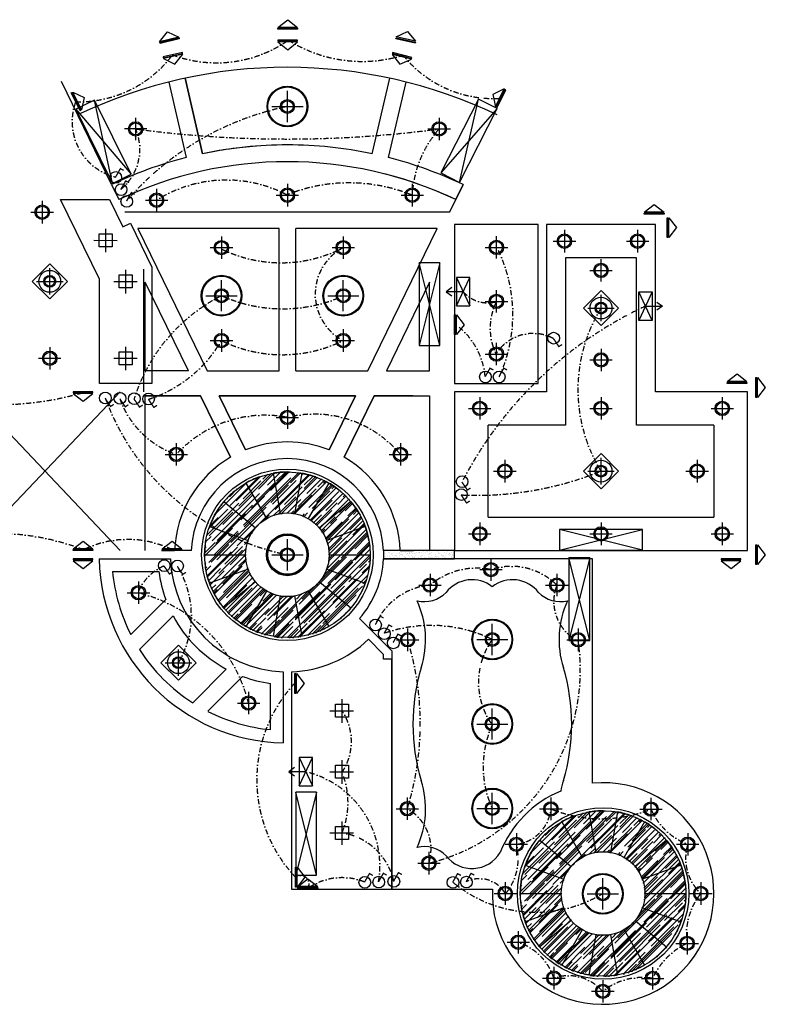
# Model space of a CAD drawing. Header units: millimetres. Extents: x 1911 to 33697, y 1899 to 30313.
# Tile 2 of 2: x 15866 to 33697, y 1899 to 25445. Entities that reach past the tile are written whole.
import ezdxf

# ---------------------------------------------------------------- set-up
doc = ezdxf.new("R2010")
doc.units = ezdxf.units.MM
doc.linetypes.add('DASHDOT2', pattern=[0.5, 0.25, -0.125, 0, -0.125])
for name, color, linetype in [('AL_Elec - Wall Mounted Halogen 36 W', 7, 'Continuous'), ('Elec - Air Conditioner', 6, 'Continuous'), ('Elec - Cable Wires', 143, 'Continuous'), ('Elec - Chandelier', 11, 'Continuous'), ('Elec - Single Switch', 6, 'Continuous'), ('Elec - Spot Light', 6, 'Continuous'), ('Elec - Strip Lights', 6, 'Continuous'), ('Struc - Hatch', 251, 'Continuous'), ('Struc - Hatch 1', 251, 'Continuous'), ('Struc - Wall Lines', 2, 'Continuous')]:
    doc.layers.add(name, color=color, linetype=linetype)

msp = doc.modelspace()

# ---------------------------------------------------------------- hatches: boundary and pattern name
at = {"layer": 'Struc - Hatch 1'}
h = msp.add_hatch(dxfattribs=at)
h.set_pattern_fill('AR-RROOF', color=256, scale=200, angle=45, style=0)
h.set_pattern_definition([(45, (20218.43, 10599.28), (169.7056, 452.548), [3000, -400, 1000, -200]), (45, (20335.8, 10858.08), (-329.512, 46.669), [600, -66, 1200, -150]), (45, (20168.93, 10790.2), (640.6387, 830.1434), [1600, -280, 800, -200])])
h.paths.add_polyline_path([(22612, 14599, 0.466308), (20288, 12649, 1), (24248, 12649, 0.267949), (23258, 14364), (22768, 13515, -0.267949), (23268, 12649, -1), (21268, 12649, -0.466308), (22442, 13634)])
h.paths.add_polyline_path([(23258, 14364, 0.57735), (20288, 12649, 1), (24248, 12649, 0.176327), (23785, 13922), (23034, 13292, -0.176327), (23268, 12649, -1), (21268, 12649, -0.57735), (22768, 13515)], flags=17)
h.paths.add_polyline_path([(23785, 13922, 0.700208), (20288, 12649, 1), (24248, 12649, 0.087489), (24129, 13326), (23208, 12991, -0.087489), (23268, 12649, -1), (21268, 12649, -0.700208), (23034, 13292)], flags=16)
h.paths.add_polyline_path([(24129, 13326, 0.8391), (20288, 12649, 1), (24248, 12649), (23268, 12649, -1), (21268, 12649, -0.8391), (23208, 12991)], flags=17)
h.paths.add_polyline_path([(24248, 12649, 1), (20288, 12649, 0.8391), (24129, 11972), (23208, 12307, -0.8391), (21268, 12649, -1), (23268, 12649)], flags=0)
h.paths.add_polyline_path([(24129, 11972, 0.087489), (24248, 12649, 1), (20288, 12649, 0.700208), (23785, 11377), (23034, 12006, -0.700208), (21268, 12649, -1), (23268, 12649, -0.087489), (23208, 12307)], flags=0)
h.paths.add_polyline_path([(23785, 11377, 0.176327), (24248, 12649, 1), (20288, 12649, 0.57735), (23258, 10935), (22768, 11783, -0.57735), (21268, 12649, -1), (23268, 12649, -0.176327), (23034, 12006)], flags=0)
h.paths.add_polyline_path([(23258, 10935, 0.267949), (24248, 12649, 1), (20288, 12649, 0.466308), (22612, 10699), (22442, 11664, -0.466308), (21268, 12649, -1), (23268, 12649, -0.267949), (22768, 11783)], flags=0)
h.paths.add_polyline_path([(22612, 10699, 0.36397), (24248, 12649, 1), (20288, 12649, 0.36397), (21925, 10699), (22095, 11664, -0.36397), (21268, 12649, -1), (23268, 12649, -0.36397), (22442, 11664)], flags=0)
h.paths.add_polyline_path([(21925, 10699, 0.466308), (24248, 12649, 1), (20288, 12649, 0.267949), (21278, 10935), (21768, 11783, -0.267949), (21268, 12649, -1), (23268, 12649, -0.466308), (22095, 11664)], flags=0)
h.paths.add_polyline_path([(21278, 10935, 0.57735), (24248, 12649, 1), (20288, 12649, 0.176327), (20752, 11377), (21502, 12006, -0.176327), (21268, 12649, -1), (23268, 12649, -0.57735), (21768, 11783)])
h.paths.add_polyline_path([(20752, 11377, 0.700208), (24248, 12649, 1), (20288, 12649, 0.087489), (20408, 11972), (21329, 12307, -0.087489), (21268, 12649, -1), (23268, 12649, -0.700208), (21502, 12006)], flags=0)
h.paths.add_polyline_path([(20408, 11972, 0.8391), (24248, 12649, 1), (20288, 12649), (21268, 12649, -1), (23268, 12649, -0.8391), (21329, 12307)])
h.paths.add_polyline_path([(20288, 12649, 1), (24248, 12649, 0.8391), (20408, 13326), (21329, 12991, -0.8391), (23268, 12649, -1), (21268, 12649)], flags=0)
h.paths.add_polyline_path([(20408, 13326, 0.087489), (20288, 12649, 1), (24248, 12649, 0.700208), (20752, 13922), (21502, 13292, -0.700208), (23268, 12649, -1), (21268, 12649, -0.087489), (21329, 12991)], flags=0)
h.paths.add_polyline_path([(20752, 13922, 0.176327), (20288, 12649, 1), (24248, 12649, 0.57735), (21278, 14364), (21768, 13515, -0.57735), (23268, 12649, -1), (21268, 12649, -0.176327), (21502, 13292)], flags=16)
h.paths.add_polyline_path([(21278, 14364, 0.267949), (20288, 12649, 1), (24248, 12649, 0.466308), (21925, 14599), (22095, 13634, -0.466308), (23268, 12649, -1), (21268, 12649, -0.267949), (21768, 13515)], flags=0)
h.paths.add_polyline_path([(21925, 14599, 0.36397), (20288, 12649, 1), (24248, 12649, 0.36397), (22612, 14599), (22442, 13634, -0.36397), (23268, 12649, -1), (21268, 12649, -0.36397), (22095, 13634)], flags=16)
h = msp.add_hatch(dxfattribs=at)
h.set_pattern_fill('AR-RROOF', color=256, scale=200, angle=45, style=0)
h.set_pattern_definition([(45, (27768.43, 2499.28), (169.7056, 452.548), [3000, -400, 1000, -200]), (45, (27885.8, 2758.08), (-329.512, 46.669), [600, -66, 1200, -150]), (45, (27718.93, 2690.2), (640.6387, 830.1434), [1600, -280, 800, -200])])
h.paths.add_polyline_path([(30162, 6499, 0.466308), (27838, 4549, 1), (31798, 4549, 0.267949), (30808, 6264), (30318, 5415, -0.267949), (30818, 4549, -1), (28818, 4549, -0.466308), (29992, 5534)])
h.paths.add_polyline_path([(30808, 6264, 0.57735), (27838, 4549, 1), (31798, 4549, 0.176327), (31335, 5822), (30584, 5192, -0.176327), (30818, 4549, -1), (28818, 4549, -0.57735), (30318, 5415)], flags=17)
h.paths.add_polyline_path([(31335, 5822, 0.700208), (27838, 4549, 1), (31798, 4549, 0.087489), (31679, 5226), (30758, 4891, -0.087489), (30818, 4549, -1), (28818, 4549, -0.700208), (30584, 5192)], flags=16)
h.paths.add_polyline_path([(31679, 5226, 0.8391), (27838, 4549, 1), (31798, 4549), (30818, 4549, -1), (28818, 4549, -0.8391), (30758, 4891)], flags=17)
h.paths.add_polyline_path([(31798, 4549, 1), (27838, 4549, 0.8391), (31679, 3872), (30758, 4207, -0.8391), (28818, 4549, -1), (30818, 4549)], flags=0)
h.paths.add_polyline_path([(31679, 3872, 0.087489), (31798, 4549, 1), (27838, 4549, 0.700208), (31335, 3277), (30584, 3906, -0.700208), (28818, 4549, -1), (30818, 4549, -0.087489), (30758, 4207)], flags=0)
h.paths.add_polyline_path([(31335, 3277, 0.176327), (31798, 4549, 1), (27838, 4549, 0.57735), (30808, 2835), (30318, 3683, -0.57735), (28818, 4549, -1), (30818, 4549, -0.176327), (30584, 3906)], flags=0)
h.paths.add_polyline_path([(30808, 2835, 0.267949), (31798, 4549, 1), (27838, 4549, 0.466308), (30162, 2599), (29992, 3564, -0.466308), (28818, 4549, -1), (30818, 4549, -0.267949), (30318, 3683)], flags=0)
h.paths.add_polyline_path([(30162, 2599, 0.36397), (31798, 4549, 1), (27838, 4549, 0.36397), (29475, 2599), (29645, 3564, -0.36397), (28818, 4549, -1), (30818, 4549, -0.36397), (29992, 3564)], flags=0)
h.paths.add_polyline_path([(29475, 2599, 0.466308), (31798, 4549, 1), (27838, 4549, 0.267949), (28828, 2835), (29318, 3683, -0.267949), (28818, 4549, -1), (30818, 4549, -0.466308), (29645, 3564)], flags=0)
h.paths.add_polyline_path([(28828, 2835, 0.57735), (31798, 4549, 1), (27838, 4549, 0.176327), (28302, 3277), (29052, 3906, -0.176327), (28818, 4549, -1), (30818, 4549, -0.57735), (29318, 3683)])
h.paths.add_polyline_path([(28302, 3277, 0.700208), (31798, 4549, 1), (27838, 4549, 0.087489), (27958, 3872), (28879, 4207, -0.087489), (28818, 4549, -1), (30818, 4549, -0.700208), (29052, 3906)], flags=0)
h.paths.add_polyline_path([(27958, 3872, 0.8391), (31798, 4549, 1), (27838, 4549), (28818, 4549, -1), (30818, 4549, -0.8391), (28879, 4207)])
h.paths.add_polyline_path([(27838, 4549, 1), (31798, 4549, 0.8391), (27958, 5226), (28879, 4891, -0.8391), (30818, 4549, -1), (28818, 4549)], flags=0)
h.paths.add_polyline_path([(27958, 5226, 0.087489), (27838, 4549, 1), (31798, 4549, 0.700208), (28302, 5822), (29052, 5192, -0.700208), (30818, 4549, -1), (28818, 4549, -0.087489), (28879, 4891)], flags=0)
h.paths.add_polyline_path([(28302, 5822, 0.176327), (27838, 4549, 1), (31798, 4549, 0.57735), (28828, 6264), (29318, 5415, -0.57735), (30818, 4549, -1), (28818, 4549, -0.176327), (29052, 5192)], flags=16)
h.paths.add_polyline_path([(28828, 6264, 0.267949), (27838, 4549, 1), (31798, 4549, 0.466308), (29475, 6499), (29645, 5534, -0.466308), (30818, 4549, -1), (28818, 4549, -0.267949), (29318, 5415)], flags=0)
h.paths.add_polyline_path([(29475, 6499, 0.36397), (27838, 4549, 1), (31798, 4549, 0.36397), (30162, 6499), (29992, 5534, -0.36397), (30818, 4549, -1), (28818, 4549, -0.36397), (29645, 5534)], flags=16)

# ---------------------------------------------------------------- linework, layer by layer
at = {"layer": 'AL_Elec - Wall Mounted Halogen 36 W'}
for p, q in [((18639, 23102), (18639, 22565)), ((25898, 23102), (25898, 22565)), ((18907, 22834), (18370, 22834)), ((25629, 22834), (26167, 22834)), ((22268, 21518), (22268, 20981)), ((25253, 21518), (25253, 20981)), ((19140, 21397), (19140, 20860)), ((22000, 21249), (22537, 21249)), ((24985, 21249), (25522, 21249)), ((16404, 21110), (16404, 20573)), ((18872, 21129), (19409, 21129)), ((16135, 20842), (16672, 20842)), ((20691, 20263), (20691, 19726)), ((23603, 20263), (23603, 19726)), ((27268, 19731), (27268, 20268)), ((28893, 20418), (28893, 19881)), ((30643, 20418), (30643, 19881)), ((28625, 20149), (29162, 20149)), ((30375, 20149), (30912, 20149)), ((20423, 19994), (20960, 19994)), ((23335, 19994), (23872, 19994)), ((27000, 19999), (27537, 19999)), ((29768, 19182), (29768, 19719)), ((29500, 19450), (30037, 19450)), ((27268, 18441), (27268, 18978)), ((27000, 18709), (27537, 18709)), ((20691, 18041), (20691, 17504)), ((23603, 18041), (23603, 17504)), ((20423, 17772), (20960, 17772)), ((23335, 17772), (23872, 17772)), ((27268, 17181), (27268, 17718)), ((16585, 17618), (16585, 17081)), ((27000, 17449), (27537, 17449)), ((29768, 17578), (29768, 17041)), ((16317, 17349), (16854, 17349)), ((29500, 17309), (30037, 17309)), ((26868, 16418), (26868, 15881)), ((29768, 16418), (29768, 15881)), ((32668, 16418), (32668, 15881)), ((22268, 16203), (22268, 15665)), ((26600, 16149), (27137, 16149)), ((29500, 16149), (30037, 16149)), ((32400, 16149), (32937, 16149)), ((22000, 15934), (22537, 15934)), ((19612, 15318), (19612, 14781)), ((24970, 15318), (24970, 14781)), ((19343, 15049), (19880, 15049)), ((24702, 15049), (25239, 15049)), ((27468, 14918), (27468, 14381)), ((32068, 14918), (32068, 14381)), ((27200, 14649), (27737, 14649)), ((31800, 14649), (32337, 14649)), ((26868, 13418), (26868, 12881)), ((29768, 13418), (29768, 12881)), ((32668, 13418), (32668, 12881)), ((26600, 13149), (27137, 13149)), ((29500, 13149), (30037, 13149)), ((32400, 13149), (32937, 13149)), ((27136, 12563), (27136, 12025)), ((26867, 12294), (27405, 12294)), ((18707, 12011), (18707, 11473)), ((25679, 12193), (25679, 11656)), ((28712, 12193), (28712, 11656)), ((25411, 11924), (25948, 11924)), ((28443, 11924), (28980, 11924)), ((18439, 11742), (18976, 11742)), ((25144, 10884), (25144, 10347)), ((29223, 10884), (29223, 10347)), ((24876, 10616), (25413, 10616)), ((28954, 10616), (29491, 10616)), ((21341, 9372), (21341, 8835)), ((21073, 9103), (21610, 9103)), ((25136, 6845), (25136, 6308)), ((28569, 6841), (28569, 6304)), ((30961, 6836), (30961, 6299)), ((24867, 6576), (25404, 6576)), ((28301, 6572), (28838, 6572)), ((30693, 6568), (31230, 6568)), ((27744, 5993), (27744, 5456)), ((31842, 5995), (31842, 5458)), ((27476, 5725), (28013, 5725)), ((31574, 5727), (32111, 5727)), ((25653, 5544), (25653, 5007)), ((25384, 5275), (25922, 5275)), ((27478, 4818), (27478, 4281)), ((32154, 4818), (32154, 4281)), ((27209, 4549), (27747, 4549)), ((31886, 4549), (32423, 4549)), ((27789, 3652), (27789, 3115)), ((31827, 3626), (31827, 3089)), ((27520, 3384), (28058, 3384)), ((31558, 3357), (32096, 3357)), ((28641, 2793), (28641, 2256)), ((31002, 2788), (31002, 2251)), ((28372, 2524), (28909, 2524)), ((29810, 2479), (29810, 1942)), ((30734, 2520), (31271, 2520)), ((29542, 2210), (30079, 2210))]:
    msp.add_line(p, q, dxfattribs=at)
for points in [[(22276, 25445), (22276, 25445), (22512, 25260), (22039, 25261)], [(22039, 25241), (22512, 25240), (22512, 25216), (22039, 25217)], [(19398, 25151), (19398, 25151), (19671, 25028), (19211, 24916)], [(19216, 24897), (19676, 25008), (19681, 24985), (19222, 24873)], [(24867, 25012), (25329, 24908), (25323, 24885), (24862, 24989)], [(25143, 25160), (25143, 25160), (25333, 24928), (24871, 25032)], [(22039, 24933), (22512, 24933), (22512, 24957), (22039, 24957)], [(22275, 24728), (22275, 24728), (22512, 24913), (22039, 24913)], [(19300, 24534), (19762, 24636), (19757, 24659), (19295, 24557)], [(19575, 24385), (19575, 24385), (19767, 24617), (19304, 24514)], [(24959, 24379), (24959, 24379), (25233, 24502), (24773, 24614)], [(24778, 24633), (25238, 24521), (25244, 24545), (24784, 24657)], [(27182, 23656), (27182, 23656), (27244, 23363), (27452, 23788)], [(17123, 23705), (17330, 23280), (17309, 23269), (17101, 23695)], [(17410, 23582), (17410, 23582), (17348, 23289), (17141, 23714)], [(27470, 23779), (27262, 23354), (27284, 23343), (27491, 23769)], [(31040, 21026), (31040, 21026), (31277, 20841), (30803, 20841)], [(30803, 20822), (31277, 20822), (31277, 20798), (30803, 20798)], [(31372, 20710), (31372, 20237), (31348, 20237), (31348, 20710)], [(31577, 20473), (31577, 20473), (31392, 20237), (31392, 20710)], [(26634, 18600), (26634, 19280), (26316, 19280), (26316, 18600)], [(30672, 18254), (30672, 18935), (30989, 18935), (30989, 18254)], [(26293, 18386), (26293, 17913), (26268, 17913), (26268, 18386)], [(26497, 18149), (26497, 18149), (26312, 17913), (26312, 18386)], [(33021, 16978), (33021, 16978), (33257, 16793), (32784, 16793)], [(32784, 16773), (33257, 16773), (33257, 16749), (32784, 16749)], [(33493, 16886), (33493, 16413), (33468, 16413), (33468, 16886)], [(33697, 16649), (33697, 16649), (33512, 16413), (33512, 16886)], [(17145, 16525), (17619, 16525), (17619, 16549), (17145, 16549)], [(17382, 16321), (17382, 16321), (17619, 16505), (17145, 16505)], [(17382, 12978), (17382, 12978), (17619, 12793), (17145, 12793)], [(19509, 12978), (19509, 12978), (19745, 12793), (19272, 12793)], [(17145, 12773), (17619, 12773), (17619, 12749), (17145, 12749)], [(19272, 12773), (19745, 12773), (19745, 12749), (19272, 12749)], [(33493, 12886), (33493, 12413), (33468, 12413), (33468, 12886)], [(33697, 12649), (33697, 12649), (33512, 12413), (33512, 12886)], [(17145, 12525), (17619, 12525), (17619, 12549), (17145, 12549)], [(17382, 12321), (17382, 12321), (17619, 12505), (17145, 12505)], [(32642, 12525), (33115, 12525), (33115, 12549), (32642, 12549)], [(32878, 12321), (32878, 12321), (33115, 12505), (32642, 12505)], [(22467, 9807), (22467, 9334), (22443, 9334), (22443, 9807)], [(22672, 9570), (22672, 9570), (22487, 9334), (22487, 9807)], [(22869, 7120), (22869, 7800), (22551, 7800), (22551, 7120)], [(22484, 5177), (22484, 4704), (22460, 4704), (22460, 5177)], [(22688, 4941), (22688, 4941), (22503, 4704), (22503, 5177)], [(22757, 4899), (22757, 4899), (22994, 4714), (22521, 4714)], [(22521, 4694), (22994, 4694), (22994, 4670), (22521, 4670)]]:
    msp.add_lwpolyline(points, close=True, dxfattribs=at)
at = {"layer": 'AL_Elec - Wall Mounted Halogen 36 W', "color": 30}
for points in [[(16585, 19608), (17006, 19188), (16585, 18767), (16165, 19188)], [(29768, 18970), (30189, 18549), (29768, 18129), (29348, 18549)], [(29768, 15070), (30189, 14649), (29768, 14229), (29348, 14649)], [(19663, 10490), (20084, 10069), (19663, 9648), (19243, 10069)]]:
    msp.add_lwpolyline(points, close=True, dxfattribs=at)
at = {"layer": 'AL_Elec - Wall Mounted Halogen 36 W'}
for points in [[(26316, 18600), (26634, 19280)], [(26316, 19280), (26634, 18600)], [(26200, 19039), (26064, 18940), (26200, 18842)], [(26475, 18940), (26064, 18940)], [(30989, 18254), (30672, 18935)], [(30989, 18935), (30672, 18254)], [(31106, 18693), (31241, 18594), (31106, 18496)], [(30830, 18594), (31241, 18594)], [(22551, 7120), (22869, 7800)], [(22551, 7800), (22869, 7120)], [(22435, 7559), (22299, 7460), (22435, 7362)], [(22710, 7460), (22299, 7460)]]:
    msp.add_lwpolyline(points, dxfattribs=at)
for centre, radius in [((18639, 22834), 172), ((18639, 22834), 143), ((25898, 22834), 172), ((25898, 22834), 143), ((19140, 21129), 172), ((19140, 21129), 143), ((22268, 21249), 172), ((22268, 21249), 143), ((25253, 21249), 172), ((25253, 21249), 143), ((16404, 20842), 172), ((16404, 20842), 143), ((28893, 20149), 172), ((28893, 20149), 143), ((30643, 20149), 172), ((30643, 20149), 143), ((20691, 19994), 172), ((20691, 19994), 143), ((23603, 19994), 172), ((23603, 19994), 143), ((27268, 19999), 172), ((27268, 19999), 143), ((29768, 19450), 172), ((29768, 19450), 143), ((27268, 18709), 172), ((27268, 18709), 143), ((20691, 17772), 172), ((20691, 17772), 143), ((23603, 17772), 172), ((23603, 17772), 143), ((16585, 17349), 172), ((16585, 17349), 143), ((27268, 17449), 172), ((27268, 17449), 143), ((29768, 17309), 172), ((29768, 17309), 143), ((26868, 16149), 172), ((26868, 16149), 143), ((29768, 16149), 172), ((29768, 16149), 143), ((32668, 16149), 172), ((32668, 16149), 143), ((22268, 15934), 172), ((22268, 15934), 143), ((19612, 15049), 172), ((19612, 15049), 143), ((24970, 15049), 172), ((24970, 15049), 143), ((27468, 14649), 172), ((27468, 14649), 143), ((32068, 14649), 172), ((32068, 14649), 143), ((26868, 13149), 172), ((26868, 13149), 143), ((29768, 13149), 172), ((29768, 13149), 143), ((32668, 13149), 172), ((32668, 13149), 143), ((27136, 12294), 172), ((27136, 12294), 143), ((25679, 11924), 172), ((25679, 11924), 143), ((28712, 11924), 172), ((28712, 11924), 143), ((18707, 11742), 172), ((18707, 11742), 143), ((25144, 10616), 172), ((25144, 10616), 143), ((29223, 10616), 172), ((29223, 10616), 143), ((21341, 9103), 172), ((21341, 9103), 143), ((25136, 6576), 172), ((25136, 6576), 143), ((28569, 6572), 172), ((28569, 6572), 143), ((30961, 6568), 172), ((30961, 6568), 143), ((27744, 5725), 172), ((31842, 5727), 172), ((27744, 5725), 143), ((31842, 5727), 143), ((25653, 5275), 172), ((25653, 5275), 143), ((27478, 4549), 172), ((32154, 4549), 172), ((27478, 4549), 143), ((32154, 4549), 143), ((27789, 3384), 172), ((27789, 3384), 143), ((31827, 3357), 172), ((31827, 3357), 143), ((28641, 2524), 172), ((28641, 2524), 143), ((31002, 2520), 172), ((31002, 2520), 143), ((29810, 2210), 172), ((29810, 2210), 143)]:
    msp.add_circle(centre, radius, dxfattribs=at)
at = {"layer": 'Elec - Air Conditioner'}
for p, q in [((17652, 23522), (17207, 23302)), ((18085, 21528), (17652, 23522)), ((18530, 21748), (17652, 23522)), ((26839, 23545), (25941, 21780)), ((27281, 23320), (25941, 21780)), ((26384, 21555), (26839, 23545)), ((26384, 21555), (27281, 23320)), ((27281, 23320), (26839, 23545)), ((17207, 23302), (18530, 21748)), ((17207, 23302), (18085, 21528)), ((18085, 21528), (18530, 21748)), ((25941, 21780), (26384, 21555)), ((25917, 19634), (25420, 17654)), ((25917, 17654), (25420, 19634)), ((25420, 19634), (25420, 17654)), ((25917, 19634), (25420, 19634)), ((25917, 17654), (25917, 19634)), ((25420, 17654), (25917, 17654)), ((30758, 12758), (28778, 13254)), ((28778, 12758), (30758, 13254)), ((30758, 13254), (28778, 13254)), ((28778, 13254), (28778, 12758)), ((30758, 12758), (30758, 13254)), ((28778, 12758), (30758, 12758)), ((29498, 12578), (29002, 10598)), ((29498, 10598), (29002, 12578)), ((29002, 12578), (29002, 10598)), ((29498, 12578), (29002, 12578)), ((29498, 10598), (29498, 12578)), ((29002, 10598), (29498, 10598)), ((22962, 6970), (22466, 4990)), ((22962, 4990), (22466, 6970)), ((22466, 6970), (22466, 4990)), ((22962, 6970), (22466, 6970)), ((22962, 4990), (22962, 6970)), ((22466, 4990), (22962, 4990))]:
    msp.add_line(p, q, dxfattribs=at)
at = {"layer": 'Elec - Cable Wires', "linetype": 'DASHDOT2', "ltscale": 500}
for centre, radius, start, end in [((20571, 27431), 3016, 249.5104, 304.7086), ((24056, 27771), 3323, 237.8694, 287.1333), ((17272, 26298), 2817, 268.6302, 323.135), ((27191, 26325), 2764, 218.7381, 273.6324), ((18489, 23009), 1369, 159.7634, 255.9983), ((23653, 16609), 6901, 101.5774, 139.3123), ((17506, 22345), 1233, 309.182, 23.3373), ((22268, 49987), 27395, 262.3866, 277.6134), ((27828, 21125), 2578, 138.4813, 177.2293), ((20809, 18472), 3138, 62.2835, 122.1347), ((23745, 17539), 4005, 67.8826, 111.6419), ((22117, 22875), 3242, 243.9191, 297.2947), ((24191, 18883), 1257, 117.8625, 242.1375), ((24085, 18394), 3574, 335.3215, 26.684), ((22594, 15115), 4187, 117.0033, 162.4946), ((22155, 22101), 3569, 245.8181, 293.9647), ((27058, 19454), 779, 221.228, 287.1864), ((28563, 18065), 1446, 153.5383, 205.2166), ((34771, 10090), 9372, 114.8613, 152.6371), ((32934, 16599), 3718, 148.3695, 211.6305), ((25260, 16751), 1745, 5.2114, 53.727), ((28142, 16898), 1044, 62.1469, 148.148), ((17992, 19339), 3121, 287.75, 329.8654), ((22147, 20736), 3302, 243.8367, 296.1633), ((15300, 23896), 7659, 254.8029, 285.7743), ((23466, 18445), 5919, 200.2414, 258.331), ((20322, 17122), 2191, 199.7404, 251.076), ((22913, 13334), 2679, 39.8208, 103.911), ((21727, 13134), 2852, 79.059, 137.8776), ((26800, 21984), 7912, 267.266, 292.0321), ((15330, 7458), 5697, 68.7851, 111.1083), ((18454, 10611), 2405, 63.9971, 116.21), ((19784, 11300), 1178, 113.3554, 157.9858), ((17739, 11198), 2232, 329.6062, 31.8015), ((26791, 10598), 1731, 78.7221, 129.98), ((27623, 10828), 1545, 45.2052, 108.3758), ((25825, 10344), 1587, 95.281, 156.4137), ((29702, 11536), 1064, 158.5982, 243.2141), ((17841, 8244), 3600, 13.4582, 76.3216), ((25702, 7610), 3351, 64.0461, 109.5613), ((18606, 8610), 6839, 342.7025, 17.051), ((28584, 9601), 1746, 144.1753, 215.8247), ((24510, 9899), 4763, 283.888, 8.2957), ((24928, 7268), 3392, 137.097, 223.3113), ((22475, 8183), 1324, 326.1499, 33.8501), ((29345, 7580), 2395, 155.3467, 204.6533), ((22165, 5211), 2314, 350.5099, 76.3734), ((21827, 6723), 1891, 337.5176, 22.4824), ((24592, 5607), 1111, 342.6227, 60.7307), ((27624, 6667), 950, 277.2686, 354.2922), ((29775, 9557), 3219, 247.9924, 291.7806), ((32397, 7186), 1561, 203.1314, 249.1973), ((23347, 4513), 1502, 12.4522, 81.5319), ((26464, 5387), 1324, 319.9775, 14.7871), ((32944, 5389), 1153, 162.951, 226.7362), ((22581, 4775), 205, 329.1425, 126.2166), ((23575, 3504), 1424, 67.7809, 125.0524), ((28208, 7202), 3100, 230.1642, 301.1614), ((26861, 4188), 715, 30.3231, 116.4066), ((33361, 3575), 1550, 141.0748, 188.4111), ((27360, 2107), 1347, 18.0533, 71.4224), ((32555, 1817), 1704, 115.3454, 155.6584), ((28990, 1507), 1075, 40.2555, 108.9627), ((30755, 1020), 1520, 80.6438, 128.8844)]:
    msp.add_arc(centre, radius, start, end, dxfattribs=at)
at = {"layer": 'Elec - Chandelier', "color": 30}
for p, q in [((22268, 22996), (22268, 23743)), ((21895, 23369), (22642, 23369)), ((16585, 18871), (16585, 19505)), ((16268, 19188), (16903, 19188)), ((20693, 18472), (20693, 19218)), ((23605, 18472), (23605, 19218)), ((20320, 18845), (21066, 18845)), ((23232, 18845), (23978, 18845)), ((29768, 18232), (29768, 18866)), ((29451, 18549), (30086, 18549)), ((29768, 14332), (29768, 14966)), ((29451, 14649), (30086, 14649)), ((22269, 12276), (22269, 13022)), ((21896, 12649), (22643, 12649)), ((27168, 10250), (27168, 10996)), ((26795, 10623), (27542, 10623)), ((19663, 9752), (19663, 10386)), ((19346, 10069), (19981, 10069)), ((27168, 8229), (27168, 8975)), ((26795, 8602), (27542, 8602)), ((27168, 6208), (27168, 6954)), ((26795, 6581), (27542, 6581)), ((29812, 4167), (29812, 4914)), ((29439, 4541), (30185, 4541))]:
    msp.add_line(p, q, dxfattribs=at)
for centre, radius in [((22268, 23369), 487), ((22268, 23369), 467), ((22268, 23369), 167), ((22268, 23369), 139), ((16585, 19188), 261), ((16585, 19188), 142), ((20693, 18845), 487), ((20693, 18845), 467), ((23605, 18845), 487), ((23605, 18845), 467), ((16585, 19188), 118), ((20693, 18845), 167), ((20693, 18845), 139), ((23605, 18845), 167), ((23605, 18845), 139), ((29768, 18549), 261), ((29768, 18549), 142), ((29768, 18549), 118), ((29768, 14649), 261), ((29768, 14649), 142), ((29768, 14649), 118), ((22269, 12649), 487), ((22269, 12649), 467), ((22269, 12649), 167), ((22269, 12649), 139), ((27168, 10623), 487), ((27168, 10623), 467), ((27168, 10623), 167), ((27168, 10623), 139), ((19663, 10069), 261), ((19663, 10069), 142), ((19663, 10069), 118), ((27168, 8602), 487), ((27168, 8602), 467), ((27168, 8602), 167), ((27168, 8602), 139), ((27168, 6581), 487), ((27168, 6581), 467), ((27168, 6581), 167), ((27168, 6581), 139), ((29812, 4541), 487), ((29812, 4541), 467), ((29812, 4541), 167), ((29812, 4541), 139)]:
    msp.add_circle(centre, radius, dxfattribs=at)
at = {"layer": 'Elec - Single Switch', "const_width": 31.2}
for points in [[(18158, 21681), (18274, 21883), (18353, 21841)], [(18286, 21389), (18402, 21591), (18481, 21549)], [(18421, 21108), (18537, 21310), (18616, 21268)], [(28629, 17821), (28760, 17629), (28836, 17676)], [(26998, 16909), (27114, 17111), (27194, 17069)], [(27327, 16909), (27443, 17111), (27522, 17069)], [(17908, 16390), (18039, 16197), (18115, 16245)], [(18260, 16382), (18391, 16189), (18467, 16237)], [(18601, 16374), (18732, 16182), (18808, 16229)], [(18944, 16367), (19074, 16174), (19150, 16222)], [(26441, 14390), (26572, 14198), (26648, 14245)], [(26423, 14080), (26554, 13888), (26630, 13936)], [(19317, 12382), (19448, 12190), (19524, 12237)], [(19635, 12374), (19766, 12182), (19842, 12229)], [(24371, 10979), (24487, 11180), (24566, 11139)], [(24580, 10768), (24696, 10969), (24776, 10927)], [(24795, 10549), (24911, 10751), (24991, 10709)], [(24113, 4822), (24230, 5024), (24309, 4982)], [(24447, 4830), (24563, 5032), (24643, 4990)], [(24808, 4845), (24924, 5047), (25003, 5005)], [(26222, 4822), (26338, 5023), (26417, 4981)], [(26543, 4829), (26659, 5030), (26738, 4989)]]:
    msp.add_lwpolyline(points, dxfattribs=at)
at = {"layer": 'Elec - Single Switch'}
for centre in [(18164, 21673), (18292, 21381), (18427, 21100), (28635, 17829), (27004, 16902), (27333, 16902), (17913, 16398), (18266, 16390), (18607, 16382), (18949, 16375), (26447, 14398), (26428, 14089), (19323, 12390), (19641, 12382), (24377, 10971), (24586, 10760), (24801, 10541), (24120, 4815), (24453, 4822), (24814, 4837), (26228, 4814), (26549, 4821)]:
    msp.add_circle(centre, 140, dxfattribs=at)
at = {"layer": 'Elec - Spot Light'}
for p, q in [((17924, 19882), (17924, 20443)), ((17638, 20169), (18199, 20168)), ((18403, 18901), (18403, 19463)), ((18116, 19188), (18678, 19187)), ((18403, 17062), (18403, 17624)), ((18116, 17350), (18678, 17349)), ((23574, 8634), (23574, 9196)), ((23287, 8921), (23849, 8921)), ((23574, 7173), (23574, 7735)), ((23287, 7460), (23849, 7460)), ((23574, 5712), (23574, 6274)), ((23287, 5999), (23849, 5999))]:
    msp.add_line(p, q, dxfattribs=at)
for points in [[(17769, 20323), (18079, 20323), (18079, 20014), (17769, 20014)], [(18248, 19342), (18558, 19342), (18558, 19033), (18248, 19033)], [(18248, 17504), (18557, 17504), (18557, 17194), (18248, 17194)], [(23419, 9076), (23729, 9076), (23729, 8766), (23419, 8766)], [(23419, 7615), (23729, 7615), (23729, 7305), (23419, 7305)], [(23419, 6154), (23729, 6154), (23729, 5844), (23419, 5844)]]:
    msp.add_lwpolyline(points, close=True, dxfattribs=at)
at = {"layer": 'Elec - Strip Lights'}
for p, q in [((19820, 24046), (20239, 22237)), ((20239, 22237), (19820, 24046)), ((24299, 22237), (24717, 24046)), ((18064, 21502), (16864, 23964)), ((19431, 23955), (19849, 22146)), ((24688, 22146), (25106, 23955)), ((21527, 22421), (21527, 22421)), ((26297, 21142), (26473, 21502)), ((16845, 21149), (18013, 21149)), ((17778, 19237), (16845, 21149)), ((18013, 21149), (18335, 20491)), ((26155, 20849), (26297, 21142)), ((18382, 20849), (26155, 20849)), ((18335, 20491), (18514, 20578)), ((18514, 20578), (19028, 19525)), ((28268, 20549), (26268, 20549)), ((26268, 20549), (26268, 16749)), ((28268, 16749), (28268, 20549)), ((31068, 20549), (28468, 20549)), ((28468, 20549), (28468, 16549)), ((31068, 16549), (31068, 20549)), ((18688, 20449), (20346, 17049)), ((22068, 20449), (18688, 20449)), ((22068, 17049), (22068, 20449)), ((25848, 20449), (22468, 20449)), ((22468, 17049), (22468, 20449)), ((24191, 17049), (25848, 20449)), ((30467, 19749), (28918, 19749)), ((28918, 19749), (28918, 15749)), ((30618, 19749), (30218, 19749)), ((30618, 15749), (30618, 19749)), ((19028, 19525), (19028, 16749)), ((17778, 16749), (17778, 19237)), ((19901, 17049), (18868, 19167)), ((18868, 17049), (18868, 19167)), ((25668, 19167), (24636, 17049)), ((25668, 17049), (25668, 19167)), ((19901, 17049), (18868, 17049)), ((20346, 17049), (22068, 17049)), ((22468, 17049), (24191, 17049)), ((24636, 17049), (25668, 17049)), ((19028, 16749), (17778, 16749)), ((26268, 16749), (28268, 16749)), ((28468, 16549), (26268, 16549)), ((26268, 16549), (26268, 12749)), ((33268, 16549), (31068, 16549)), ((33268, 12749), (33268, 16549)), ((20193, 16449), (18868, 16449)), ((18868, 16449), (20193, 16449)), ((18868, 12749), (18868, 16449)), ((20909, 14982), (20193, 16449)), ((20193, 16449), (20909, 14982)), ((23898, 16449), (20638, 16449)), ((20638, 16449), (21268, 15157)), ((21268, 15157), (20638, 16449)), ((20638, 16449), (23898, 16449)), ((23269, 15157), (23898, 16449)), ((23898, 16449), (23269, 15157)), ((24343, 16449), (23628, 14982)), ((23628, 14982), (24343, 16449)), ((25268, 16449), (24343, 16449)), ((24343, 16449), (25668, 16449)), ((25668, 16449), (25668, 12749)), ((28918, 15749), (27068, 15749)), ((27068, 13549), (27068, 15749)), ((32468, 15749), (30618, 15749)), ((32468, 15749), (32468, 13549)), ((21268, 15157), (21268, 15157)), ((23269, 15157), (23269, 15157)), ((27068, 13549), (32468, 13549)), ((19256, 12749), (19570, 12749)), ((19971, 12749), (19570, 12749)), ((24967, 12749), (24566, 12749)), ((26268, 12749), (24566, 12749)), ((24566, 12749), (24566, 12549)), ((24967, 12749), (25281, 12749)), ((26268, 12749), (33268, 12749)), ((26268, 12549), (26268, 12749)), ((17769, 12549), (19470, 12549)), ((29568, 12549), (24566, 12549)), ((24566, 12549), (26268, 12549)), ((29568, 7187), (29568, 12549)), ((18087, 12249), (19194, 12249)), ((19359, 11579), (18525, 10744)), ((19534, 11188), (18731, 10384)), ((23992, 11126), (24768, 10349)), ((24568, 10266), (24206, 10628)), ((24568, 10149), (24568, 10266)), ((24768, 10149), (24568, 10149)), ((24768, 10349), (24768, 4649)), ((24768, 4649), (24768, 10149)), ((20003, 9112), (20807, 9915)), ((21198, 9740), (20363, 8906)), ((22168, 9851), (22168, 8150)), ((22368, 9851), (22368, 4649)), ((21868, 8468), (21868, 9575)), ((22368, 4649), (24768, 4649)), ((24768, 4649), (27170, 4649))]:
    msp.add_line(p, q, dxfattribs=at)
for centre, radius, start, end in [((22268, 12649), 11657, 64.4984, 115.4977), ((22269, 12652), 9798, 90, 101.9588), ((22269, 12652), 9798, 94.345, 101.9588), ((22269, 12652), 9798, 78.0412, 90), ((22268, 12652), 9798, 104.2921, 115.4077), ((22269, 12652), 9798, 64.5923, 75.7079), ((22269, 12652), 9398, 64.6171, 115.3887), ((22269, 12652), 9398, 64.6171, 75.6537), ((22268, 12649), 2700, 68.2588, 111.7412), ((22268, 12649), 2700, 120.2373, 177.8774), ((22268, 12649), 2300, 2.4919, 177.5081), ((22268, 12649), 2700, 2.1226, 59.7627), ((22268, 12649), 4501, 181.2732, 268.7268), ((22268, 12649), 2800, 182.0467, 267.9533), ((22268, 12649), 2300, 318.5252, 357.5081), ((22268, 12649), 4201, 185.4641, 206.9725), ((22268, 12649), 3100, 187.4137, 200.2061), ((26682, 11266), 786, 51.7784, 142.0464), ((27654, 11266), 786, 37.9536, 128.2216), ((25540, 12261), 732, 256.476, 315.6523), ((23354, 10620), 2219, 342.3968, 24.7559), ((28797, 12261), 732, 224.3477, 283.524), ((30983, 10620), 2219, 155.2441, 197.6032), ((22268, 12649), 3100, 208.1227, 241.8773), ((22268, 12649), 2800, 272.0467, 313.8012), ((22268, 12649), 4201, 212.6284, 237.3716), ((29932, 8599), 4663, 163.1725, 196.8275), ((24405, 8599), 4663, 343.1725, 16.8275), ((22268, 12649), 3100, 249.7939, 262.5863), ((22268, 12649), 4201, 243.0275, 264.5359), ((23354, 6578), 2219, 335.2441, 17.6032), ((29818, 4549), 2650, 177.8374, 95.4133), ((30983, 6578), 2219, 162.3968, 169.1053), ((29818, 4549), 2650, 112.4951, 158.3343), ((25540, 4938), 732, 44.3477, 103.524), ((26682, 5932), 786, 217.9536, 328.9838)]:
    msp.add_arc(centre, radius, start, end, dxfattribs=at)
at = {"layer": 'Struc - Hatch'}
for p, q in [((18064, 21502), (18239, 21142)), ((26473, 21502), (26297, 21142))]:
    msp.add_line(p, q, dxfattribs=at)
at = {"layer": 'Struc - Hatch', "linetype": 'Continuous'}
for p, q in [((24570, 12748), (24570, 12748)), ((24674, 12741), (24674, 12741)), ((24696, 12745), (24696, 12745)), ((24854, 12747), (24854, 12747)), ((24861, 12741), (24861, 12741)), ((24886, 12748), (24886, 12748)), ((25007, 12746), (25007, 12746)), ((25048, 12742), (25048, 12742)), ((25235, 12742), (25235, 12742)), ((25369, 12740), (25369, 12740)), ((25422, 12742), (25422, 12742)), ((25513, 12717), (25513, 12717)), ((25594, 12728), (25594, 12728)), ((25602, 12745), (25602, 12745)), ((25609, 12743), (25609, 12743)), ((25625, 12732), (25625, 12732)), ((25674, 12738), (25674, 12738)), ((25756, 12749), (25756, 12749)), ((25796, 12743), (25796, 12743)), ((25842, 12743), (25842, 12743)), ((25853, 12733), (25853, 12733)), ((25982, 12743), (25982, 12743)), ((26086, 12738), (26086, 12738)), ((26169, 12744), (26169, 12744)), ((24577, 12594), (24577, 12594)), ((24579, 12683), (24579, 12683)), ((24619, 12686), (24619, 12686)), ((24623, 12570), (24623, 12570)), ((24625, 12600), (24625, 12600)), ((24656, 12604), (24656, 12604)), ((24694, 12705), (24694, 12705)), ((24698, 12607), (24698, 12607)), ((24700, 12630), (24700, 12630)), ((24705, 12695), (24705, 12695)), ((24705, 12611), (24705, 12611)), ((24723, 12591), (24723, 12591)), ((24757, 12647), (24757, 12647)), ((24766, 12683), (24766, 12683)), ((24773, 12685), (24773, 12685)), ((24776, 12570), (24776, 12570)), ((24787, 12621), (24787, 12621)), ((24817, 12592), (24817, 12592)), ((24818, 12625), (24818, 12625)), ((24828, 12582), (24828, 12582)), ((24857, 12632), (24857, 12632)), ((24867, 12632), (24867, 12632)), ((24884, 12607), (24884, 12607)), ((24910, 12591), (24910, 12591)), ((24935, 12691), (24935, 12691)), ((24938, 12700), (24938, 12700)), ((24938, 12575), (24938, 12575)), ((24948, 12643), (24948, 12643)), ((24952, 12683), (24952, 12683)), ((24979, 12647), (24979, 12647)), ((24998, 12645), (24998, 12645)), ((25009, 12635), (25009, 12635)), ((25011, 12631), (25011, 12631)), ((25028, 12653), (25028, 12653)), ((25061, 12587), (25061, 12587)), ((25071, 12607), (25071, 12607)), ((25092, 12693), (25092, 12693)), ((25095, 12577), (25095, 12577)), ((25097, 12591), (25097, 12591)), ((25110, 12664), (25110, 12664)), ((25139, 12684), (25139, 12684)), ((25141, 12668), (25141, 12668)), ((25173, 12637), (25173, 12637)), ((25178, 12698), (25178, 12698)), ((25189, 12688), (25189, 12688)), ((25190, 12674), (25190, 12674)), ((25241, 12640), (25241, 12640)), ((25245, 12692), (25245, 12692)), ((25249, 12577), (25249, 12577)), ((25258, 12608), (25258, 12608)), ((25271, 12685), (25271, 12685)), ((25283, 12592), (25283, 12592)), ((25301, 12585), (25301, 12585)), ((25302, 12689), (25302, 12689)), ((25312, 12575), (25312, 12575)), ((25326, 12684), (25326, 12684)), ((25330, 12639), (25330, 12639)), ((25351, 12696), (25351, 12696)), ((25407, 12698), (25407, 12698)), ((25411, 12582), (25411, 12582)), ((25422, 12692), (25422, 12692)), ((25433, 12706), (25433, 12706)), ((25445, 12608), (25445, 12608)), ((25464, 12711), (25464, 12711)), ((25470, 12592), (25470, 12592)), ((25481, 12638), (25481, 12638)), ((25483, 12638), (25483, 12638)), ((25488, 12558), (25488, 12558)), ((25492, 12628), (25492, 12628)), ((25513, 12684), (25513, 12684)), ((25519, 12562), (25519, 12562)), ((25545, 12580), (25545, 12580)), ((25564, 12700), (25564, 12700)), ((25568, 12584), (25568, 12584)), ((25568, 12569), (25568, 12569)), ((25632, 12608), (25632, 12608)), ((25645, 12644), (25645, 12644)), ((25649, 12580), (25649, 12580)), ((25657, 12592), (25657, 12592)), ((25662, 12690), (25662, 12690)), ((25673, 12680), (25673, 12680)), ((25681, 12584), (25681, 12584)), ((25700, 12685), (25700, 12685)), ((25718, 12699), (25718, 12699)), ((25722, 12584), (25722, 12584)), ((25725, 12632), (25725, 12632)), ((25729, 12590), (25729, 12590)), ((25785, 12578), (25785, 12578)), ((25796, 12567), (25796, 12567)), ((25802, 12646), (25802, 12646)), ((25811, 12601), (25811, 12601)), ((25819, 12609), (25819, 12609)), ((25842, 12605), (25842, 12605)), ((25844, 12593), (25844, 12593)), ((25880, 12705), (25880, 12705)), ((25884, 12590), (25884, 12590)), ((25887, 12685), (25887, 12685)), ((25891, 12611), (25891, 12611)), ((25905, 12685), (25905, 12685)), ((25956, 12645), (25956, 12645)), ((25965, 12630), (25965, 12630)), ((25972, 12622), (25972, 12622)), ((25976, 12620), (25976, 12620)), ((26004, 12626), (26004, 12626)), ((26006, 12609), (26006, 12609)), ((26028, 12572), (26028, 12572)), ((26031, 12593), (26031, 12593)), ((26037, 12707), (26037, 12707)), ((26041, 12592), (26041, 12592)), ((26052, 12633), (26052, 12633)), ((26073, 12685), (26073, 12685)), ((26118, 12651), (26118, 12651)), ((26134, 12643), (26134, 12643)), ((26145, 12683), (26145, 12683)), ((26156, 12673), (26156, 12673)), ((26165, 12648), (26165, 12648)), ((26190, 12706), (26190, 12706)), ((26192, 12609), (26192, 12609)), ((26194, 12591), (26194, 12591)), ((26209, 12625), (26209, 12625)), ((26214, 12654), (26214, 12654)), ((26218, 12593), (26218, 12593)), ((26260, 12686), (26260, 12686)), ((26268, 12570), (26268, 12570))]:
    msp.add_line(p, q, dxfattribs=at)
at = {"layer": 'Struc - Hatch 1'}
for points in [[(22268, 14629), (22268, 14629, 0.043661), (21925, 14599), (22095, 13634)], [(22946, 14510, 0.043661), (22612, 14599), (22442, 13634)], [(21591, 14510), (21591, 14510, 0.043661), (21278, 14364), (21768, 13515)], [(23541, 14166, 0.043661), (23258, 14364), (22768, 13515)], [(20996, 14166), (20996, 14166, 0.043661), (20752, 13922), (21502, 13292)], [(23983, 13639, 0.043661), (23785, 13922), (23034, 13292)], [(20554, 13639), (20554, 13639, 0.043661), (20408, 13326), (21329, 12991)], [(24218, 12993, 0.043661), (24129, 13326), (23208, 12991)], [(20319, 12993), (20319, 12993, 0.043661), (20288, 12649), (21268, 12649)], [(23268, 12649), (24248, 12649, -0.043661), (24218, 12305)], [(21329, 12307), (20408, 11972, -0.043661), (20319, 12305)], [(23208, 12307), (24129, 11972, -0.043661), (23983, 11659)], [(21502, 12006), (20752, 11377, -0.043661), (20554, 11659)], [(21768, 11783), (21278, 10935, -0.043661), (20996, 11133)], [(22768, 11783), (23258, 10935, -0.043661), (22946, 10789)], [(23034, 12006), (23785, 11377, -0.043661), (23541, 11133)], [(22095, 11664), (21925, 10699, -0.043661), (21591, 10789)], [(22442, 11664), (22612, 10699, -0.043661), (22268, 10669)], [(29141, 6410), (29141, 6410, 0.043661), (28828, 6264), (29318, 5415)], [(29818, 6529), (29818, 6529, 0.043661), (29475, 6499), (29645, 5534)], [(30496, 6410, 0.043661), (30162, 6499), (29992, 5534)], [(31091, 6066, 0.043661), (30808, 6264), (30318, 5415)], [(28546, 6066), (28546, 6066, 0.043661), (28302, 5822), (29052, 5192)], [(31533, 5539, 0.043661), (31335, 5822), (30584, 5192)], [(28104, 5539), (28104, 5539, 0.043661), (27958, 5226), (28879, 4891)], [(31768, 4893, 0.043661), (31679, 5226), (30758, 4891)], [(27869, 4893), (27869, 4893, 0.043661), (27838, 4549), (28818, 4549)], [(30818, 4549), (31798, 4549, -0.043661), (31768, 4205)], [(28879, 4207), (27958, 3872, -0.043661), (27869, 4205)], [(30758, 4207), (31679, 3872, -0.043661), (31533, 3559)], [(29052, 3906), (28302, 3277, -0.043661), (28104, 3559)], [(30584, 3906), (31335, 3277, -0.043661), (31091, 3033)], [(29318, 3683), (28828, 2835, -0.043661), (28546, 3033)], [(29645, 3564), (29475, 2599, -0.043661), (29141, 2689)], [(29992, 3564), (30162, 2599, -0.043661), (29818, 2569)], [(30318, 3683), (30808, 2835, -0.043661), (30496, 2689)]]:
    msp.add_lwpolyline(points, format="xyb", dxfattribs=at)
for centre, radius in [((22268, 12649), 2050), ((22268, 12649), 1980), ((22268, 12649), 1000), ((29818, 4549), 2050), ((29818, 4549), 1980), ((29818, 4549), 1000)]:
    msp.add_circle(centre, radius, dxfattribs=at)
at = {"layer": 'Struc - Wall Lines'}
for p, q in [((18828, 19479), (18828, 16549)), ((14668, 16549), (18268, 12749)), ((18268, 16549), (14668, 12749))]:
    msp.add_line(p, q, dxfattribs=at)
for centre, radius in [((22268, 12649), 1000), ((22268, 12649), 500), ((29818, 4549), 1000)]:
    msp.add_circle(centre, radius, dxfattribs=at)

doc.saveas('drawing.dxf')
